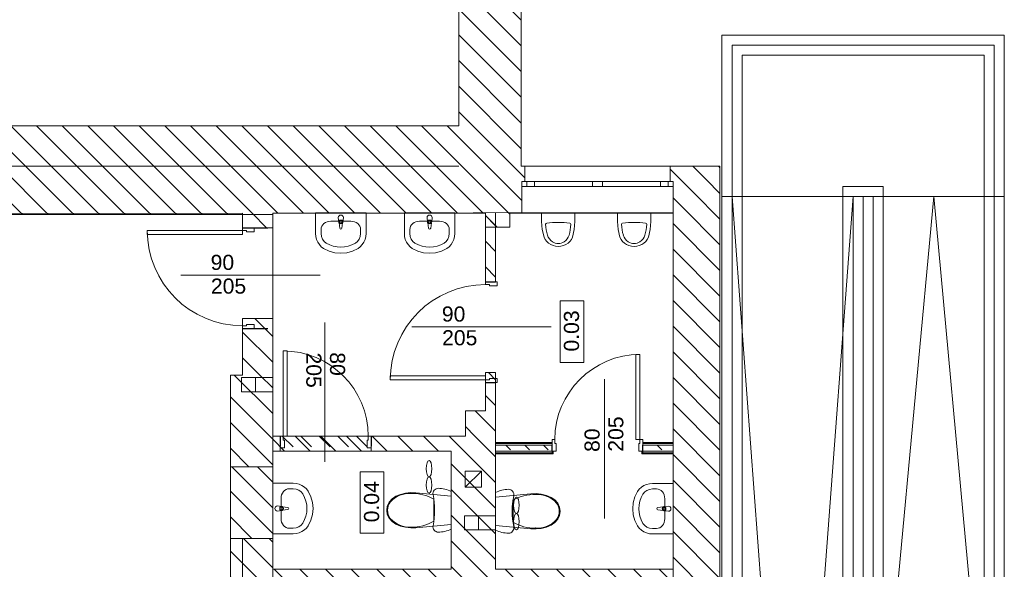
# Model space of a CAD drawing. Header units: millimetres. Extents: x -22315 to 39025, y -47720 to 770.
# Tile 26 of 28: x 28910 to 38675, y -26366 to -20918. Entities that reach past the tile are written whole.
import ezdxf

# ---------------------------------------------------------------- set-up
doc = ezdxf.new("R2010")
doc.units = ezdxf.units.MM
for name, color, linetype, lineweight in [('Nowe_220-A Ściany_Nr_pióra__27', 7, 'Continuous', 9), ('Nowe_2D - Ogólne_Nr_pióra__1', 7, 'Continuous', 9), ('Nowe_2D - Ogólne_Nr_pióra__6', 7, 'Continuous', 9), ('Nowe_320-W Umeblowanie_Nr_pióra__6', 7, 'Continuous', 9), ('Nowe_450-K Stropy_Nr_pióra__6', 7, 'Continuous', 9), ('Nowe_810-G Ogólne_Nr_pióra__1', 7, 'Continuous', 9), ('Nowe_830-G Teksty Etykiety_Nr_pióra__6', 7, 'Continuous', 9), ('Nowe_Drzwi ARCHICAD', 7, 'Continuous', 9), ('Nowe_Drzwi ARCHICAD_Nr_pióra__27', 7, 'Continuous', 9), ('Nowe_Drzwi ARCHICAD_Nr_pióra__3', 7, 'Continuous', 9), ('Nowe_Drzwi ARCHICAD_Nr_pióra__47', 7, 'Continuous', 9), ('Nowe_Drzwi ARCHICAD_Nr_pióra__6', 7, 'Continuous', 9), ('Nowe_Konstrukcja - Stropy_Nr_pióra__1', 7, 'Continuous', 9), ('Nowe_Konstrukcja - Stropy_Nr_pióra__20', 7, 'Continuous', 9), ('Nowe_Konstrukcja - Stropy_Nr_pióra__6', 7, 'Continuous', 9), ('Nowe_Konstrukcja - Ściany zew', 7, 'Continuous', 9), ('Nowe_Konstrukcja - Ściany zew_Nr_pióra__1', 7, 'Continuous', 9), ('Nowe_Konstrukcja - Ściany zew_Nr_pióra__27', 7, 'Continuous', 9), ('Nowe_Konstrukcja - Ściany zew_Nr_pióra__47', 7, 'Continuous', 9), ('poziom_1 (1)_4_0_Nr_pióra__81_Nr_pióra__4', 7, 'Continuous', 9), ('poziom_1 (1)_4_2D - Ogólne_Nr_pióra__19', 7, 'Continuous', 9), ('poziom_1 (1)_4_2D - Ogólne_Nr_pióra__1_Nr_pióra__7', 7, 'Continuous', 9), ('poziom_1 (1)_4_Konstrukcja - Stropy_Nr_pióra__81_Nr_pióra__4', 7, 'Continuous', 9), ('poziom_1 (1)_4_Konstrukcja - Ściany zew_Nr_pióra__107_Nr_pióra__10', 7, 'Continuous', 9), ('poziom_1 (1)_4_Konstrukcja - Ściany zew_Nr_pióra__27_Nr_pióra__7', 7, 'Continuous', 9), ('poziom_1 (1)_4_Metryczki pomieszczeń ArchiCADa_Nr_pióra__6_Nr_pióra__5', 7, 'Continuous', 9), ('poziom_1 (1)_4_Okna ArchiCADa_Nr_pióra__101_Nr_pióra__252', 7, 'Continuous', 9), ('poziom_1 (1)_4_Okna ArchiCADa_Nr_pióra__27_Nr_pióra__7', 7, 'Continuous', 9), ('poziom_1 (1)_4_Okna ArchiCADa_Nr_pióra__81_Nr_pióra__4', 7, 'Continuous', 9)]:
    doc.layers.add(name, color=color, linetype=linetype, lineweight=lineweight)
doc.styles.add('GENERATED_STYLE_1', font='arial.ttf')
doc.styles.add('GENERATED_STYLE_5', font='arial.ttf')
pattern_1 = [(135, (37205, -40790), (127.2792, 127.2792), [])]

# ---------------------------------------------------------------- blocks, each defined once
blk = doc.blocks.new('*X10')
at = {"layer": 'Nowe_Konstrukcja - Ściany zew_Nr_pióra__1', "color": 7, "linetype": 'Continuous', "lineweight": 13}
for p, q in [((76968.9, 7218.9), (77015.6, 7265.6)), ((76968.9, 7031.4), (77015.6, 7078.1)), ((76968.9, 6843.9), (77015.6, 6890.6))]:
    blk.add_line(p, q, dxfattribs=at)
blk = doc.blocks.new('*X11')
at = {"layer": 'Nowe_Konstrukcja - Ściany zew_Nr_pióra__1', "color": 7, "linetype": 'Continuous', "lineweight": 13}
for p, q in [((76968.9, 8343.9), (77015.6, 8390.6)), ((77014.8, 8202.3), (77015.6, 8203.1))]:
    blk.add_line(p, q, dxfattribs=at)
blk = doc.blocks.new('Drzwi 21')
at = {"layer": 'Nowe_Drzwi ARCHICAD_Nr_pióra__27', "color": 7, "linetype": 'Continuous', "lineweight": 25}
for p, q in [((-450, -115), (-450, -55)), ((-450, -115), (-450, -55)), ((450, -115), (450, -55)), ((450, -115), (450, -55))]:
    blk.add_line(p, q, dxfattribs=at)
at = {"layer": 'Nowe_Drzwi ARCHICAD_Nr_pióra__3', "color": 7, "linetype": 'Continuous', "lineweight": 13}
blk.add_arc((422, 0), 844, 90, 180, dxfattribs=at)
at = {"layer": 'Nowe_Drzwi ARCHICAD_Nr_pióra__47', "color": 7, "linetype": 'Continuous', "lineweight": 15}
for p, q in [((-450, -40), (-450, -30)), ((-450, -40), (-450, -30)), ((-450, -55), (-450, -40)), ((-450, -55), (-450, -40)), ((450, -40), (450, -30)), ((450, -40), (450, -30)), ((450, -55), (450, -40)), ((450, -55), (450, -40)), ((-450, -140), (-440, -140)), ((-440, -115), (-440, -140)), ((440, -115), (440, -140)), ((450, -140), (440, -140))]:
    blk.add_line(p, q, dxfattribs=at)
at = {"layer": 'Nowe_Drzwi ARCHICAD_Nr_pióra__6', "color": 7, "linetype": 'Continuous', "lineweight": 13}
for p, q in [((382, 0), (382, 844)), ((382, 844), (422, 844)), ((422, 844), (422, 0)), ((-422, 0), (-450, 0)), ((-450, 0), (-450, -115)), ((-422, -40), (-422, 0)), ((422, 0), (382, 0)), ((450, 0), (422, 0)), ((422, 0), (422, -40)), ((450, -115), (450, 0)), ((-410, -40), (-422, -40)), ((-410, -115), (-410, -40)), ((422, -40), (410, -40)), ((410, -40), (410, -115)), ((-450, -115), (-410, -115)), ((410, -115), (450, -115))]:
    blk.add_line(p, q, dxfattribs=at)
blk = doc.blocks.new('Drzwi 21_4')
at = {"layer": 'Nowe_Drzwi ARCHICAD_Nr_pióra__27', "color": 7, "linetype": 'Continuous', "lineweight": 25}
for p, q in [((-450, 0), (-450, -100)), ((-450, 0), (-450, -100)), ((450, 0), (450, -100)), ((450, 0), (450, -100))]:
    blk.add_line(p, q, dxfattribs=at)
at = {"layer": 'Nowe_Drzwi ARCHICAD_Nr_pióra__3', "color": 7, "linetype": 'Continuous', "lineweight": 13}
blk.add_arc((422, 0), 844, 90, 180, dxfattribs=at)
at = {"layer": 'Nowe_Drzwi ARCHICAD_Nr_pióra__6', "color": 7, "linetype": 'Continuous', "lineweight": 13}
for p, q in [((382, 0), (382, 844)), ((382, 844), (422, 844)), ((422, 844), (422, 0)), ((-422, 0), (-450, 0)), ((-450, 0), (-450, -115)), ((-422, -40), (-422, 0)), ((422, 0), (382, 0)), ((450, 0), (422, 0)), ((422, 0), (422, -40)), ((450, -115), (450, 0)), ((-410, -40), (-422, -40)), ((-410, -115), (-410, -40)), ((422, -40), (410, -40)), ((410, -40), (410, -115)), ((-450, -115), (-410, -115)), ((410, -115), (450, -115))]:
    blk.add_line(p, q, dxfattribs=at)
blk = doc.blocks.new('Drzwi 21_2')
at = {"layer": 'Nowe_Drzwi ARCHICAD_Nr_pióra__27', "color": 7, "linetype": 'Continuous', "lineweight": 25}
for p, q in [((-500, 0), (-500, -115)), ((-500, 0), (-500, -115)), ((500, 0), (500, -115)), ((500, 0), (500, -115)), ((-500, -115), (-500, -250)), ((500, -115), (500, -250))]:
    blk.add_line(p, q, dxfattribs=at)
at = {"layer": 'Nowe_Drzwi ARCHICAD_Nr_pióra__3', "color": 7, "linetype": 'Continuous', "lineweight": 13}
blk.add_arc((472, 0), 944, 90, 180, dxfattribs=at)
at = {"layer": 'Nowe_Drzwi ARCHICAD_Nr_pióra__6', "color": 7, "linetype": 'Continuous', "lineweight": 13}
for p, q in [((432, 0), (432, 944)), ((432, 944), (472, 944)), ((472, 944), (472, 0)), ((-472, 0), (-500, 0)), ((-500, 0), (-500, -115)), ((-472, -40), (-472, 0)), ((472, 0), (432, 0)), ((500, 0), (472, 0)), ((472, 0), (472, -40)), ((500, -115), (500, 0)), ((-460, -40), (-472, -40)), ((-460, -115), (-460, -40)), ((472, -40), (460, -40)), ((460, -40), (460, -115)), ((-500, -115), (-460, -115)), ((460, -115), (500, -115))]:
    blk.add_line(p, q, dxfattribs=at)
blk = doc.blocks.new('Drzwi 21_3')
at = {"layer": 'Nowe_Drzwi ARCHICAD_Nr_pióra__27', "color": 7, "linetype": 'Continuous', "lineweight": 25}
for p, q in [((-500, 0), (-500, -100)), ((-500, 0), (-500, -100)), ((500, 0), (500, -100)), ((500, 0), (500, -100))]:
    blk.add_line(p, q, dxfattribs=at)
at = {"layer": 'Nowe_Drzwi ARCHICAD_Nr_pióra__3', "color": 7, "linetype": 'Continuous', "lineweight": 13}
blk.add_arc((472, 0), 944, 90, 180, dxfattribs=at)
at = {"layer": 'Nowe_Drzwi ARCHICAD_Nr_pióra__6', "color": 7, "linetype": 'Continuous', "lineweight": 13}
for p, q in [((432, 0), (432, 944)), ((432, 944), (472, 944)), ((472, 944), (472, 0)), ((-472, 0), (-500, 0)), ((-500, 0), (-500, -115)), ((-472, -40), (-472, 0)), ((472, 0), (432, 0)), ((500, 0), (472, 0)), ((472, 0), (472, -40)), ((500, -115), (500, 0)), ((-460, -40), (-472, -40)), ((-460, -115), (-460, -40)), ((472, -40), (460, -40)), ((460, -40), (460, -115)), ((-500, -115), (-460, -115)), ((460, -115), (500, -115))]:
    blk.add_line(p, q, dxfattribs=at)

msp = doc.modelspace()

# ---------------------------------------------------------------- hatches: boundary and pattern name
at = {"layer": 'Nowe_Konstrukcja - Ściany zew', "linetype": 'ByBlock'}
for points in [[(33630, -25110), (33630, -25120), (34189.4, -25120), (34189.4, -25110)], [(35390, -25120), (35390, -25110), (35089.4, -25110), (35089.4, -25120)], [(33630, -25210), (33630, -25220), (34189.4, -25220), (34189.4, -25210)], [(34189.4, -25220), (34199.4, -25220), (34199.4, -25195), (34189.4, -25195), (34189.4, -25210)], [(35079.4, -25220), (35089.4, -25220), (35089.4, -25210), (35089.4, -25195), (35079.4, -25195)], [(35089.4, -25210), (35089.4, -25220), (35390, -25220), (35390, -25210)]]:
    msp.add_hatch(color=256, dxfattribs=at).paths.add_polyline_path(points)
at = {"layer": 'poziom_1 (1)_4_2D - Ogólne_Nr_pióra__19', "linetype": 'ByBlock'}
msp.add_hatch(color=256, dxfattribs=at).paths.add_polyline_path([(33532.1, -22978.7), (33627.5, -22978.7), (33627.5, -22969.3), (33532.1, -22969.3)])
at = {"layer": 'poziom_1 (1)_4_Konstrukcja - Ściany zew_Nr_pióra__107_Nr_pióra__10', "linetype": 'ByBlock'}
h = msp.add_hatch(dxfattribs=at)
h.set_pattern_fill('BLOCZKI_CERAMICZNE_0004', color=256, angle=270, style=0, pattern_type=2)
h.set_pattern_definition(pattern_1)
h.paths.add_polyline_path([(33265, -22370), (33885, -22370), (33885, -17690), (33735, -17690), (33735, -17715), (33265, -17715)])
h = msp.add_hatch(dxfattribs=at)
h.set_pattern_fill('BLOCZKI_CERAMICZNE_0004', color=256, angle=270, style=0, pattern_type=2)
h.set_pattern_definition(pattern_1)
h.paths.add_polyline_path([(33265, -21969.9), (27725, -21969.9), (27725, -22369.9), (33265, -22369.9)])
h = msp.add_hatch(dxfattribs=at)
h.set_pattern_fill('BLOCZKI_CERAMICZNE_0004', color=256, angle=270, style=0, pattern_type=2)
h.set_pattern_definition(pattern_1)
h.paths.add_polyline_path([(31120, -22850), (31120, -22370), (27260, -22370), (27260, -22850)])
h = msp.add_hatch(dxfattribs=at)
h.set_pattern_fill('BLOCZKI_CERAMICZNE_0004', color=256, angle=270, style=0, pattern_type=2)
h.set_pattern_definition(pattern_1)
h.paths.add_polyline_path([(31120, -22835), (33890, -22835), (33890, -22520), (33920, -22520), (33920, -22370), (31120, -22370)])
h = msp.add_hatch(dxfattribs=at)
h.set_pattern_fill('BLOCZKI_CERAMICZNE_0004', color=256, angle=270, style=0, pattern_type=2)
h.set_pattern_definition(pattern_1)
h.paths.add_polyline_path([(35390, -22520), (35390, -22835), (35855, -22370), (35360, -22370), (35360, -22520)])
h = msp.add_hatch(dxfattribs=at)
h.set_pattern_fill('BLOCZKI_CERAMICZNE_0004', color=256, angle=270, style=0, pattern_type=2)
h.set_pattern_definition(pattern_1)
h.paths.add_polyline_path([(35855, -30920), (35855, -22370), (35390, -22835), (35390, -30455)])
h = msp.add_hatch(dxfattribs=at)
h.set_pattern_fill('BLOCZKI_CERAMICZNE_0004', color=256, angle=270, style=0, pattern_type=2)
h.set_pattern_definition(pattern_1)
h.paths.add_polyline_path([(31120, -22980), (31420, -22980), (31420, -22835), (31120, -22835)])
h = msp.add_hatch(dxfattribs=at)
h.set_pattern_fill('BLOCZKI_CERAMICZNE_0004', color=256, angle=270, style=0, pattern_type=2)
h.set_pattern_definition(pattern_1)
h.paths.add_polyline_path([(33530, -22835), (33530, -22975), (33770, -22975), (33770, -22835)])
h = msp.add_hatch(dxfattribs=at)
h.set_pattern_fill('BLOCZKI_CERAMICZNE_0004', color=256, angle=270, style=0, pattern_type=2)
h.set_pattern_definition(pattern_1)
h.paths.add_polyline_path([(33530, -22835), (33530, -23515), (33630, -23515), (33630, -22835)])
h = msp.add_hatch(dxfattribs=at)
h.set_pattern_fill('BLOCZKI_CERAMICZNE_0004', color=256, angle=270, style=0, pattern_type=2)
h.set_pattern_definition(pattern_1)
h.paths.add_polyline_path([(31420, -24440), (31420, -23880), (31120, -23880), (31120, -24440)])
h = msp.add_hatch(dxfattribs=at)
h.set_pattern_fill('BLOCZKI_CERAMICZNE_0004', color=256, angle=270, style=0, pattern_type=2)
h.set_pattern_definition(pattern_1)
h.paths.add_polyline_path([(31000, -25350), (31420, -25350), (31420, -24440), (31000, -24440)])
h = msp.add_hatch(dxfattribs=at)
h.set_pattern_fill('BLOCZKI_CERAMICZNE_0004', color=256, angle=270, style=0, pattern_type=2)
h.set_pattern_definition(pattern_1)
h.paths.add_polyline_path([(33530, -24795), (33630, -24795), (33630, -24415), (33530, -24415)])
h = msp.add_hatch(dxfattribs=at)
h.set_pattern_fill('BLOCZKI_CERAMICZNE_0004', color=256, angle=270, style=0, pattern_type=2)
h.set_pattern_definition(pattern_1)
h.paths.add_polyline_path([(33630, -25045), (33630, -24795), (33330, -24795), (33330, -25045)])
h = msp.add_hatch(dxfattribs=at)
h.set_pattern_fill('BLOCZKI_CERAMICZNE_0004', color=256, angle=270, style=0, pattern_type=2)
h.set_pattern_definition(pattern_1)
h.paths.add_polyline_path([(31420, -25195), (33630, -25195), (33630, -25045), (31420, -25045)])
h = msp.add_hatch(dxfattribs=at)
h.set_pattern_fill('BLOCZKI_CERAMICZNE_0004', color=256, angle=270, style=0, pattern_type=2)
h.set_pattern_definition(pattern_1)
h.paths.add_polyline_path([(33630, -26365), (33630, -25195), (33190, -25195), (33190, -26365)])
h = msp.add_hatch(dxfattribs=at)
h.set_pattern_fill('BLOCZKI_CERAMICZNE_0004', color=256, angle=270, style=0, pattern_type=2)
h.set_pattern_definition(pattern_1)
h.paths.add_polyline_path([(31420, -27540), (31420, -26060), (31000, -26060), (31000, -27540)])
h = msp.add_hatch(dxfattribs=at)
h.set_pattern_fill('BLOCZKI_CERAMICZNE_0004', color=256, angle=270, style=0, pattern_type=2)
h.set_pattern_definition(pattern_1)
h.paths.add_polyline_path([(35390, -26365), (31420, -26365), (31420, -26815), (35390, -26815)])

# ---------------------------------------------------------------- linework, layer by layer
at = {"layer": 'Nowe_220-A Ściany_Nr_pióra__27', "linetype": 'ByBlock'}
for p, q in [((31120, -22980), (31235, -22980)), ((31235, -22980), (31370, -22980)), ((33530, -23515), (33630, -23515)), ((31120, -23980), (31235, -23980)), ((31235, -23980), (31370, -23980)), ((33530, -24515), (33630, -24515)), ((31495, -25045), (31495, -25145)), ((32395, -25045), (32395, -25145))]:
    msp.add_line(p, q, dxfattribs=at)
at = {"layer": 'Nowe_2D - Ogólne_Nr_pióra__1', "linetype": 'ByBlock'}
for centre, major_axis in [((32970, -25368.7), (0, -80.9)), ((32970, -25530.5), (0, -80.9)), ((33836, -25731), (0, 80.9)), ((33836, -25892.8), (0, 80.9))]:
    msp.add_ellipse(centre, major_axis=major_axis, ratio=0.345174, dxfattribs=at)
at = {"layer": 'Nowe_2D - Ogólne_Nr_pióra__6', "linetype": 'ByBlock'}
for p, q in [((38575, -21170), (35975, -21170)), ((35975, -21170), (35975, -22670)), ((38575, -22670), (38575, -21170)), ((38475, -21270), (36075, -21270)), ((36075, -21270), (36075, -30970)), ((38475, -29470), (38475, -21270)), ((37075, -31070), (37075, -22570)), ((37075, -22570), (37475, -22570)), ((37475, -22570), (37475, -29470)), ((36575, -30670), (35975, -22670)), ((37175.8, -22670), (36575, -30670)), ((37374.2, -29170), (37975, -22670)), ((37975, -22670), (38575, -29170)), ((30507.5, -23449.1), (31888.8, -23449.1)), ((31936.5, -23917.6), (31936.5, -25298.9)), ((32800.5, -23961.2), (34181.8, -23961.2)), ((34708.8, -24480), (34708.8, -25861.3))]:
    msp.add_line(p, q, dxfattribs=at)
at = {"layer": 'Nowe_320-W Umeblowanie_Nr_pióra__6', "linetype": 'ByBlock'}
for p, q in [((37275, -22670), (35875, -22670)), ((35875, -22670), (35875, -30670)), ((35975, -22670), (35975, -30670)), ((37175, -22670), (37175, -30670)), ((37275, -22670), (38675, -22670)), ((37275, -29170), (37275, -22670)), ((37275, -22670), (37275, -30670)), ((37375, -29170), (37375, -22670)), ((38575, -29170), (38575, -22670)), ((38675, -29170), (38675, -22670)), ((31845, -23037.1), (31845, -22833.4)), ((31845, -22833.4), (32345, -22833.4)), ((32345, -22833.4), (32345, -23037.1)), ((32725.2, -23037.1), (32725.2, -22833.4)), ((32725.2, -22833.4), (33225.2, -22833.4)), ((33225.2, -22833.4), (33225.2, -23037.1)), ((31996, -22915.5), (32194, -22915.5)), ((32074, -22921.4), (32070, -22879.5)), ((32083.9, -22983.9), (32077.3, -22931)), ((32081.4, -22904.4), (32081.4, -22919.3)), ((32108.6, -22904.4), (32081.4, -22904.4)), ((32112.7, -22931), (32106.1, -22983.9)), ((32108.6, -22919.3), (32108.6, -22904.4)), ((32120, -22879.5), (32116, -22921.4)), ((32876.2, -22915.5), (33074.2, -22915.5)), ((32954.2, -22921.4), (32950.2, -22879.5)), ((32964.1, -22983.9), (32957.5, -22931)), ((32961.6, -22904.4), (32961.6, -22919.3)), ((32988.8, -22904.4), (32961.6, -22904.4)), ((32992.9, -22931), (32986.3, -22983.9)), ((32988.8, -22919.3), (32988.8, -22904.4)), ((33000.2, -22879.5), (32996.2, -22921.4)), ((31847.4, -23067), (31845, -23037.1)), ((31899.3, -22996.3), (31899.3, -23037.1)), ((32290.7, -22996.3), (32290.7, -23037.1)), ((32345, -23037.1), (32342.6, -23067)), ((32727.6, -23067), (32725.2, -23037.1)), ((32779.5, -22996.3), (32779.5, -23037.1)), ((33170.9, -22996.3), (33170.9, -23037.1)), ((33225.2, -23037.1), (33222.8, -23067)), ((31854.6, -23096.1), (31847.4, -23067)), ((31866.3, -23123.2), (31854.6, -23096.1)), ((31882.1, -23147.6), (31866.3, -23123.2)), ((32323.7, -23123.2), (32307.9, -23147.6)), ((32335.4, -23096.1), (32323.7, -23123.2)), ((32342.6, -23067), (32335.4, -23096.1)), ((32734.8, -23096.1), (32727.6, -23067)), ((32746.5, -23123.2), (32734.8, -23096.1)), ((32762.3, -23147.6), (32746.5, -23123.2)), ((33203.9, -23123.2), (33188.1, -23147.6)), ((33215.6, -23096.1), (33203.9, -23123.2)), ((33222.8, -23067), (33215.6, -23096.1)), ((31901.5, -23168.4), (31882.1, -23147.6)), ((31924, -23185.1), (31901.5, -23168.4)), ((31978.3, -23211.7), (31924, -23185.1)), ((32035.9, -23227.9), (31978.3, -23211.7)), ((32095, -23233.4), (32035.9, -23227.9)), ((32154.1, -23227.9), (32095, -23233.4)), ((32211.7, -23211.7), (32154.1, -23227.9)), ((32266, -23185.1), (32211.7, -23211.7)), ((32288.5, -23168.4), (32266, -23185.1)), ((32307.9, -23147.6), (32288.5, -23168.4)), ((32781.7, -23168.4), (32762.3, -23147.6)), ((32804.2, -23185.1), (32781.7, -23168.4)), ((32858.5, -23211.7), (32804.2, -23185.1)), ((32916.1, -23227.9), (32858.5, -23211.7)), ((32975.2, -23233.4), (32916.1, -23227.9)), ((33034.3, -23227.9), (32975.2, -23233.4)), ((33091.9, -23211.7), (33034.3, -23227.9)), ((33146.2, -23185.1), (33091.9, -23211.7)), ((33168.7, -23168.4), (33146.2, -23185.1)), ((33188.1, -23147.6), (33168.7, -23168.4)), ((31420, -25513), (31623.6, -25513)), ((31420, -26013), (31420, -25513)), ((31582.9, -25567.3), (31623.6, -25567.3)), ((31623.6, -25513), (31653.6, -25515.4)), ((31653.6, -25515.4), (31682.6, -25522.5)), ((31682.6, -25522.5), (31709.8, -25534.2)), ((31709.8, -25534.2), (31734.1, -25550)), ((31734.1, -25550), (31755, -25569.5)), ((31755, -25569.5), (31771.6, -25592)), ((33692.4, -25580.5), (33676.3, -25584.8)), ((33708.7, -25577.1), (33692.4, -25580.5)), ((33725.2, -25574.6), (33708.7, -25577.1)), ((33741.8, -25573.2), (33725.2, -25574.6)), ((33758.5, -25572.7), (33741.8, -25573.2)), ((33770, -25574), (33758.5, -25572.7)), ((33781, -25577.8), (33770, -25574)), ((33790.9, -25583.9), (33781, -25577.8)), ((35038.4, -25594.1), (35055, -25571.6)), ((35055, -25571.6), (35075.9, -25552.2)), ((35075.9, -25552.2), (35100.2, -25536.3)), ((35100.2, -25536.3), (35127.4, -25524.7)), ((35127.4, -25524.7), (35156.4, -25517.5)), ((35156.4, -25517.5), (35186.4, -25515.1)), ((35186.4, -25515.1), (35390, -25515.1)), ((35227.1, -25569.4), (35186.4, -25569.4)), ((35390, -25515.1), (35390, -26015.1)), ((31502.1, -25862), (31502.1, -25663.9)), ((31771.6, -25592), (31798.3, -25646.3)), ((31798.3, -25646.3), (31814.5, -25703.8)), ((33645.1, -25596.3), (33630, -25603.4)), ((33630, -25603.4), (33630, -25977)), ((33980.4, -25616.8), (33630, -25649.2)), ((33630, -25649.2), (33630, -25931.2)), ((33660.5, -25590.1), (33645.1, -25596.3)), ((33676.3, -25584.8), (33660.5, -25590.1)), ((33799.1, -25592), (33790.9, -25583.9)), ((33798.3, -25712.6), (33803.2, -25674)), ((33805.5, -25601.7), (33799.1, -25592)), ((33803.2, -25674), (33810, -25635.7)), ((33809.5, -25612.6), (33805.5, -25601.7)), ((33811, -25624.1), (33809.5, -25612.6)), ((33810, -25635.7), (33811, -25624.1)), ((34032.1, -25615.3), (33980.4, -25616.8)), ((34083.4, -25620.8), (34032.1, -25615.3)), ((34133.2, -25633.2), (34083.4, -25620.8)), ((34180.1, -25652.2), (34133.2, -25633.2)), ((34217.3, -25677.8), (34180.1, -25652.2)), ((34245.8, -25710.8), (34217.3, -25677.8)), ((34995.5, -25706), (35011.7, -25648.4)), ((35011.7, -25648.4), (35038.4, -25594.1)), ((35307.9, -25666.1), (35307.9, -25864.1)), ((31466.1, -25738), (31508, -25742)), ((31505.8, -25749.4), (31491, -25749.4)), ((31491, -25749.4), (31491, -25776.6)), ((31491, -25776.6), (31505.8, -25776.6)), ((31517.5, -25745.2), (31570.5, -25751.9)), ((31570.5, -25774.1), (31517.5, -25780.7)), ((31814.5, -25703.8), (31820, -25763)), ((31820, -25763), (31814.5, -25822.1)), ((33794.4, -25790.2), (33795.4, -25751.3)), ((33795.4, -25751.3), (33798.3, -25712.6)), ((33803, -25681.2), (33803, -25790.2)), ((34234.5, -25709.1), (34234.5, -25709.1)), ((34263.8, -25749.1), (34245.8, -25710.8)), ((34270, -25790.2), (34263.8, -25749.1)), ((34990, -25765.1), (34995.5, -25706)), ((34995.5, -25824.2), (34990, -25765.1)), ((35239.5, -25754), (35292.5, -25747.4)), ((35292.5, -25782.8), (35239.5, -25776.2)), ((35302, -25744.1), (35343.9, -25740.1)), ((35319, -25751.5), (35304.2, -25751.5)), ((35319, -25778.7), (35319, -25751.5)), ((31508, -25784), (31466.1, -25788)), ((31814.5, -25822.1), (31798.3, -25879.6)), ((33795.4, -25829.1), (33794.4, -25790.2)), ((33798.3, -25867.8), (33795.4, -25829.1)), ((33803.2, -25906.4), (33798.3, -25867.8)), ((33803, -25790.2), (33803, -25899.1)), ((34217.3, -25902.6), (34245.8, -25869.5)), ((34245.8, -25869.5), (34263.8, -25831.2)), ((34261.4, -25790.2), (34261.4, -25790.2)), ((34263.8, -25831.2), (34270, -25790.2)), ((35011.7, -25881.7), (34995.5, -25824.2)), ((35343.9, -25790.1), (35302, -25786.1)), ((35304.2, -25778.7), (35319, -25778.7)), ((31582.9, -25958.6), (31623.6, -25958.6)), ((31755, -25956.4), (31734.1, -25975.9)), ((31771.6, -25933.9), (31755, -25956.4)), ((31798.3, -25879.6), (31771.6, -25933.9)), ((33630, -25931.2), (33980.4, -25963.5)), ((33810, -25944.7), (33803.2, -25906.4)), ((33805.5, -25978.7), (33809.5, -25967.8)), ((33809.5, -25967.8), (33811, -25956.3)), ((33811, -25956.3), (33810, -25944.7)), ((33980.4, -25963.5), (34032.1, -25965.1)), ((34032.1, -25965.1), (34083.4, -25959.6)), ((34083.4, -25959.6), (34133.2, -25947.2)), ((34133.2, -25947.2), (34180.1, -25928.2)), ((34180.1, -25928.2), (34217.3, -25902.6)), ((35038.4, -25936.1), (35011.7, -25881.7)), ((35055, -25958.6), (35038.4, -25936.1)), ((35075.9, -25978), (35055, -25958.6)), ((35227.1, -25960.7), (35186.4, -25960.7)), ((31623.6, -26013), (31420, -26013)), ((31653.6, -26010.6), (31623.6, -26013)), ((31682.6, -26003.4), (31653.6, -26010.6)), ((31709.8, -25991.7), (31682.6, -26003.4)), ((31734.1, -25975.9), (31709.8, -25991.7)), ((33630, -25977), (33645.1, -25984.1)), ((33645.1, -25984.1), (33660.5, -25990.3)), ((33660.5, -25990.3), (33676.3, -25995.6)), ((33676.3, -25995.6), (33692.4, -25999.9)), ((33692.4, -25999.9), (33708.7, -26003.3)), ((33708.7, -26003.3), (33725.2, -26005.7)), ((33725.2, -26005.7), (33741.8, -26007.2)), ((33741.8, -26007.2), (33758.5, -26007.7)), ((33758.5, -26007.7), (33770, -26006.4)), ((33770, -26006.4), (33781, -26002.6)), ((33781, -26002.6), (33790.9, -25996.5)), ((33790.9, -25996.5), (33799.1, -25988.4)), ((33799.1, -25988.4), (33805.5, -25978.7)), ((35100.2, -25993.8), (35075.9, -25978)), ((35127.4, -26005.5), (35100.2, -25993.8)), ((35156.4, -26012.7), (35127.4, -26005.5)), ((35186.4, -26015.1), (35156.4, -26012.7)), ((35390, -26015.1), (35186.4, -26015.1))]:
    msp.add_line(p, q, dxfattribs=at)
for centre, radius, start, end in [((32095, -22879.5), 25, 0, 180), ((32095, -22919.5), 21.1, 185.16961, 212.77103), ((32095, -22919.5), 21.1, 212.77103, 327.22897), ((32095, -22919.3), 13.6, 180, 0), ((32095, -22919.5), 21.1, 327.22897, 354.83039), ((32975.2, -22879.5), 25, 0, 180), ((32975.2, -22919.5), 21.1, 185.16961, 212.77103), ((32975.2, -22919.5), 21.1, 212.77103, 327.22897), ((32975.2, -22919.3), 13.6, 180, 0), ((32975.2, -22919.5), 21.1, 327.22897, 354.83039), ((32095, -22982.5), 11.2, 187.13892, 352.86108), ((32975.2, -22982.5), 11.2, 187.13892, 352.86108), ((31466.1, -25763), 25, 90, 270), ((31505.8, -25763), 13.6, 270, 90), ((31506.1, -25763), 21.1, 57.22897, 84.83039), ((31506.1, -25763), 21.1, 302.77103, 57.22897), ((31569.1, -25763), 11.2, 277.13892, 82.86108), ((35240.9, -25765.1), 11.2, 97.13892, 262.86108), ((35303.9, -25765.1), 21.1, 122.77103, 237.22897), ((35304.2, -25765.1), 13.6, 90, 270), ((35303.9, -25765.1), 21.1, 95.16961, 122.77103), ((35343.9, -25765.1), 25, 270, 90), ((31506.1, -25763), 21.1, 275.16961, 302.77103), ((35303.9, -25765.1), 21.1, 237.22897, 264.83039)]:
    msp.add_arc(centre, radius, start, end, dxfattribs=at)
at = {"layer": 'Nowe_320-W Umeblowanie_Nr_pióra__6', "linetype": 'ByBlock', "extrusion": (0, 0, -1)}
for centre, major_axis, ratio, start_param, end_param in [((31996.1, -22996.3), (-96.7, 0), 0.835889, 0, 1.570796), ((32193.9, -22996.3), (-96.7, 0), 0.835889, 1.570796, 3.141593), ((32876.3, -22996.3), (-96.7, 0), 0.835889, 0, 1.570796), ((33074.1, -22996.3), (-96.7, 0), 0.835889, 1.570796, 3.141593), ((31996, -23037.1), (0, 107.7), 0.896739, 3.638567, 4.712389), ((32194, -23037.1), (0, 107.7), 0.896739, 1.570796, 2.644618), ((32876.2, -23037.1), (0, 107.7), 0.896739, 3.638567, 4.712389), ((33074.2, -23037.1), (0, 107.7), 0.896739, 1.570796, 2.644618), ((32095, -22833.4), (0, 339.4), 0.896739, 2.644618, 3.638567), ((32975.2, -22833.4), (0, 339.4), 0.896739, 2.644618, 3.638567), ((31582.9, -25664.1), (0, -96.7), 0.835889, 1.570796, 3.141593), ((31623.6, -25663.9), (-107.7, 0), 0.896739, 1.570796, 2.644618), ((35186.4, -25666.1), (107.7, 0), 0.896739, 3.638567, 4.712389), ((35227.1, -25666.2), (0, 96.7), 0.835889, 0, 1.570796), ((31420, -25763), (-339.4, 0), 0.896739, 2.644618, 3.638567), ((35390, -25765.1), (339.4, 0), 0.896739, 2.644618, 3.638567), ((31582.9, -25861.9), (0, -96.7), 0.835889, 0, 1.570796), ((35227.1, -25864), (0, 96.7), 0.835889, 1.570796, 3.141593), ((31623.6, -25862), (-107.7, 0), 0.896739, 3.638567, 4.712389), ((35186.4, -25864.1), (107.7, 0), 0.896739, 1.570796, 2.644618)]:
    msp.add_ellipse(centre, major_axis=major_axis, ratio=ratio, start_param=start_param, end_param=end_param, dxfattribs=at)
at = {"layer": 'Nowe_320-W Umeblowanie_Nr_pióra__6', "linetype": 'ByBlock'}
for centre, major_axis, start_param, end_param in [((34017.9, -26048.3), (-425.5, 0), 4.688773, 5.241794), ((34042.3, -25879.7), (-257.1, 0), 3.867532, 4.76812), ((34122.8, -25791), (-138.6, 0), 3.147454, 3.774097), ((34042.3, -25700.7), (-257.1, 0), 1.515065, 2.415654), ((34122.8, -25789.4), (-138.6, 0), 2.509088, 3.135732), ((34017.9, -25532.1), (-425.5, 0), 1.041392, 1.594412)]:
    msp.add_ellipse(centre, major_axis=major_axis, ratio=0.999377, start_param=start_param, end_param=end_param, dxfattribs=at)
for p in [(34028, -25623.2), (33803, -25681.2), (34234.5, -25871.3), (34028, -25957.2)]:
    msp.add_point(p, dxfattribs=at)
at = {"layer": 'Nowe_450-K Stropy_Nr_pióra__6', "linetype": 'ByBlock', "flags": 128}
msp.add_lwpolyline([(38675, -22670), (38675, -21070), (35875, -21070), (35875, -22670)], close=True, dxfattribs=at)
at = {"layer": 'Nowe_810-G Ogólne_Nr_pióra__1', "linetype": 'ByBlock'}
for p, q in [((33489.1, -25392.6), (33329.1, -25552.6)), ((33329.1, -25552.6), (33329.1, -25392.6)), ((33329.1, -25392.6), (33489.1, -25392.6)), ((33489.1, -25392.6), (33489.1, -25552.6)), ((33489.1, -25552.6), (33329.1, -25552.6))]:
    msp.add_line(p, q, dxfattribs=at)
at = {"layer": 'Nowe_Konstrukcja - Stropy_Nr_pióra__1', "linetype": 'ByBlock'}
for p, q in [((31420, -25350), (31000, -25350)), ((31000, -25350), (31000, -26060)), ((31420, -26060), (31420, -25350)), ((31000, -26060), (31420, -26060))]:
    msp.add_line(p, q, dxfattribs=at)
at = {"layer": 'Nowe_Konstrukcja - Stropy_Nr_pióra__20', "linetype": 'ByBlock'}
for p, q in [((31495, -25195), (31495, -25045)), ((31495, -25045), (32395, -25045)), ((31513.9, -25045), (31621.2, -25152.3)), ((31697.8, -25045), (31805.1, -25152.3)), ((31881.6, -25045), (31988.9, -25152.3)), ((32065.5, -25045), (32172.8, -25152.3)), ((32249.3, -25045), (32356.6, -25152.3)), ((32395, -25045), (32395, -25195)), ((32395, -25195), (31495, -25195))]:
    msp.add_line(p, q, dxfattribs=at)
at = {"layer": 'Nowe_Konstrukcja - Stropy_Nr_pióra__6', "linetype": 'ByBlock'}
for p, q in [((31012.8, -25350), (31420, -25757.2)), ((31267.4, -25350), (31420, -25502.6)), ((31000, -25591.7), (31420, -26011.7)), ((31000, -25846.3), (31213.7, -26060))]:
    msp.add_line(p, q, dxfattribs=at)
at = {"layer": 'Nowe_Konstrukcja - Ściany zew_Nr_pióra__27', "linetype": 'ByBlock'}
for p, q in [((34189.4, -25120), (33630, -25120)), ((34189.4, -25135), (33630, -25135)), ((34189.4, -25195), (34189.4, -25135)), ((35390, -25120), (35089.4, -25120)), ((35390, -25135), (35089.4, -25135)), ((35089.4, -25195), (35089.4, -25135))]:
    msp.add_line(p, q, dxfattribs=at)
at = {"layer": 'Nowe_Konstrukcja - Ściany zew_Nr_pióra__27', "linetype": 'ByBlock', "flags": 128}
for points in [[(33630, -25195), (33630, -25135)], [(35390, -25195), (35390, -25135)]]:
    msp.add_lwpolyline(points, dxfattribs=at)
at = {"layer": 'Nowe_Konstrukcja - Ściany zew_Nr_pióra__47', "linetype": 'ByBlock'}
for p, q in [((34189.4, -25120), (34189.4, -25110)), ((34189.4, -25135), (34189.4, -25120)), ((35089.4, -25120), (35089.4, -25110)), ((35089.4, -25135), (35089.4, -25120)), ((33630, -25195), (34189.4, -25195)), ((33630, -25210), (34189.4, -25210)), ((34189.4, -25195), (34199.4, -25195)), ((34189.4, -25210), (34189.4, -25195)), ((34189.4, -25220), (34199.4, -25220)), ((34199.4, -25195), (34199.4, -25220)), ((35079.4, -25195), (35079.4, -25220)), ((35089.4, -25195), (35079.4, -25195)), ((35089.4, -25220), (35079.4, -25220)), ((35089.4, -25195), (35390, -25195)), ((35089.4, -25210), (35089.4, -25195)), ((35089.4, -25210), (35390, -25210))]:
    msp.add_line(p, q, dxfattribs=at)
at = {"layer": 'Nowe_Konstrukcja - Ściany zew_Nr_pióra__47', "linetype": 'ByBlock', "flags": 128}
for points in [[(34189.4, -25110), (33630, -25110)], [(33630, -25120), (33630, -25110)], [(33630, -25135), (33630, -25120)], [(35390, -25110), (35089.4, -25110)], [(35390, -25120), (35390, -25110)], [(35390, -25135), (35390, -25120)], [(33630, -25210), (33630, -25195)], [(33630, -25220), (33630, -25210)], [(33630, -25220), (34189.4, -25220)], [(35089.4, -25220), (35390, -25220)], [(35390, -25210), (35390, -25195)], [(35390, -25220), (35390, -25210)]]:
    msp.add_lwpolyline(points, dxfattribs=at)
at = {"layer": 'poziom_1 (1)_4_0_Nr_pióra__81_Nr_pióra__4', "linetype": 'ByBlock'}
for p, q in [((34086.6, -22918), (34086.6, -22835)), ((34086.6, -22835), (34416.6, -22835)), ((34416.6, -22835), (34416.6, -22918)), ((34838.9, -22918), (34838.9, -22835)), ((34838.9, -22835), (35168.9, -22835)), ((35168.9, -22835), (35168.9, -22918)), ((34092.6, -22996.2), (34086.6, -22918)), ((34126.5, -22945.8), (34126.5, -22945.8)), ((34137.4, -22934.7), (34137.4, -22934.6)), ((34365.9, -22934.7), (34365.9, -22934.6)), ((34376.8, -22945.8), (34376.8, -22945.8)), ((34416.6, -22918), (34410.6, -22996.2)), ((34844.9, -22996.2), (34838.9, -22918)), ((34878.8, -22945.8), (34878.8, -22945.8)), ((34889.6, -22934.7), (34889.6, -22934.6)), ((35118.2, -22934.7), (35118.2, -22934.6)), ((35129, -22945.8), (35129, -22945.8)), ((35168.9, -22918), (35162.9, -22996.2)), ((34110.5, -23072.8), (34092.6, -22996.2)), ((34410.6, -22996.2), (34392.7, -23072.8)), ((34862.8, -23072.8), (34844.9, -22996.2)), ((35162.9, -22996.2), (35145, -23072.8)), ((34121.6, -23094.9), (34110.5, -23072.8)), ((34136.6, -23114.9), (34121.6, -23094.9)), ((34155.1, -23132.2), (34136.6, -23114.9)), ((34144.5, -23053), (34144.5, -23053)), ((34176.5, -23146.2), (34155.1, -23132.2)), ((34193.5, -23120.7), (34193.5, -23120.6)), ((34309.7, -23120.7), (34309.7, -23120.6)), ((34348.2, -23132.2), (34326.8, -23146.2)), ((34366.7, -23114.9), (34348.2, -23132.2)), ((34358.8, -23053), (34358.8, -23053)), ((34381.7, -23094.9), (34366.7, -23114.9)), ((34392.7, -23072.8), (34381.7, -23094.9)), ((34873.8, -23094.9), (34862.8, -23072.8)), ((34888.8, -23114.9), (34873.8, -23094.9)), ((34907.3, -23132.2), (34888.8, -23114.9)), ((34896.7, -23053), (34896.7, -23053)), ((34928.8, -23146.2), (34907.3, -23132.2)), ((34945.8, -23120.7), (34945.8, -23120.6)), ((35062, -23120.7), (35062, -23120.6)), ((35100.5, -23132.2), (35079, -23146.2)), ((35119, -23114.9), (35100.5, -23132.2)), ((35111.1, -23053), (35111.1, -23053)), ((35134, -23094.9), (35119, -23114.9)), ((35145, -23072.8), (35134, -23094.9)), ((34200.2, -23156.5), (34176.5, -23146.2)), ((34225.5, -23162.9), (34200.2, -23156.5)), ((34251.6, -23165), (34225.5, -23162.9)), ((34277.7, -23162.9), (34251.6, -23165)), ((34303, -23156.5), (34277.7, -23162.9)), ((34326.8, -23146.2), (34303, -23156.5)), ((34952.5, -23156.5), (34928.8, -23146.2)), ((34977.8, -23162.9), (34952.5, -23156.5)), ((35003.9, -23165), (34977.8, -23162.9)), ((35030, -23162.9), (35003.9, -23165)), ((35055.3, -23156.5), (35030, -23162.9)), ((35079, -23146.2), (35055.3, -23156.5)), ((33014.5, -25591.5), (33020.9, -25581.8)), ((33020.9, -25581.8), (33029.1, -25573.7)), ((33029.1, -25573.7), (33039, -25567.6)), ((33039, -25567.6), (33050, -25563.8)), ((33050, -25563.8), (33061.5, -25562.5)), ((33061.5, -25562.5), (33078.2, -25563)), ((33078.2, -25563), (33094.8, -25564.5)), ((33094.8, -25564.5), (33111.3, -25566.9)), ((33111.3, -25566.9), (33127.6, -25570.3)), ((33127.6, -25570.3), (33143.7, -25574.6)), ((33143.7, -25574.6), (33159.5, -25579.9)), ((33159.5, -25579.9), (33174.9, -25586.1)), ((32574.2, -25700.6), (32602.7, -25667.6)), ((32602.7, -25667.6), (32639.9, -25642)), ((32639.9, -25642), (32686.8, -25623)), ((32686.8, -25623), (32736.6, -25610.6)), ((32736.6, -25610.6), (32787.9, -25605.1)), ((32787.9, -25605.1), (32839.6, -25606.7)), ((32792, -25613), (32792, -25612.9)), ((32839.6, -25606.7), (33190, -25639)), ((33009, -25613.9), (33010.5, -25602.4)), ((33010, -25625.5), (33009, -25613.9)), ((33016.8, -25663.8), (33010, -25625.5)), ((33010.5, -25602.4), (33014.5, -25591.5)), ((33021.7, -25702.4), (33016.8, -25663.8)), ((33017, -25671.1), (33017, -25671)), ((33017, -25671.1), (33017, -25780)), ((33174.9, -25586.1), (33190, -25593.2)), ((33190, -25593.2), (33190, -25966.8)), ((33190, -25639), (33190, -25921)), ((32550, -25780), (32556.2, -25739)), ((32556.2, -25739), (32574.2, -25700.6)), ((32585.4, -25698.9), (32585.4, -25698.9)), ((33024.6, -25741.1), (33021.7, -25702.4)), ((33025.6, -25780), (33024.6, -25741.1)), ((32556.2, -25821), (32550, -25780)), ((32574.2, -25859.4), (32556.2, -25821)), ((32558.6, -25780), (32558.6, -25780)), ((32602.7, -25892.4), (32574.2, -25859.4)), ((32585.4, -25861.1), (32585.4, -25861)), ((33016.8, -25896.2), (33021.7, -25857.6)), ((33017, -25780), (33017, -25888.9)), ((33021.7, -25857.6), (33024.6, -25818.9)), ((33024.6, -25818.9), (33025.6, -25780)), ((32639.9, -25918), (32602.7, -25892.4)), ((32686.8, -25937), (32639.9, -25918)), ((32736.6, -25949.4), (32686.8, -25937)), ((32787.9, -25954.9), (32736.6, -25949.4)), ((32839.6, -25953.3), (32787.9, -25954.9)), ((32792, -25947), (32792, -25947)), ((33190, -25921), (32839.6, -25953.3)), ((33009, -25946.1), (33010, -25934.5)), ((33010.5, -25957.6), (33009, -25946.1)), ((33010, -25934.5), (33016.8, -25896.2)), ((33014.5, -25968.5), (33010.5, -25957.6)), ((33020.9, -25978.2), (33014.5, -25968.5)), ((33174.9, -25973.9), (33159.5, -25980.1)), ((33190, -25966.8), (33174.9, -25973.9)), ((33029.1, -25986.3), (33020.9, -25978.2)), ((33039, -25992.4), (33029.1, -25986.3)), ((33050, -25996.2), (33039, -25992.4)), ((33061.5, -25997.5), (33050, -25996.2)), ((33078.2, -25997), (33061.5, -25997.5)), ((33094.8, -25995.5), (33078.2, -25997)), ((33111.3, -25993.1), (33094.8, -25995.5)), ((33127.6, -25989.7), (33111.3, -25993.1)), ((33143.7, -25985.4), (33127.6, -25989.7)), ((33159.5, -25980.1), (33143.7, -25985.4)), ((31711.2, -26365), (32211.2, -26365))]:
    msp.add_line(p, q, dxfattribs=at)
for centre, radius, start, end in [((32777.7, -25869.5), 257, 86.80485, 138.4245), ((32802.1, -26038.1), 425.4, 59.65177, 91.35393), ((32697.2, -25780.8), 138.6, 143.77719, 179.66441), ((32697.2, -25779.2), 138.6, 180.33559, 216.2228), ((32777.7, -25690.5), 257, 221.5755, 273.19515), ((32802.1, -25521.9), 425.4, 268.64607, 300.34823)]:
    msp.add_arc(centre, radius, start, end, dxfattribs=at)
for centre, major_axis, start_param, end_param in [((34139.8, -22946.9), (-13.3, 0), 4.895254, 6.197388), ((34691.6, -22918.5), (-565.8, 0), 0.051883, 0.258047), ((34251.6, -23678), (-806, 0), 4.570129, 4.854649), ((33811.7, -22918.5), (-565.8, 0), 2.883545, 3.089709), ((34363.5, -22946.9), (-13.3, 0), 3.22739, 4.529524), ((34892.1, -22946.9), (-13.3, 0), 4.895254, 6.197388), ((35443.9, -22918.5), (-565.8, 0), 0.051883, 0.258047), ((35003.9, -23678), (-806, 0), 4.570129, 4.854649), ((34564, -22918.5), (-565.8, 0), 2.883545, 3.089709), ((35115.8, -22946.9), (-13.3, 0), 3.22739, 4.529524), ((34281.2, -23016.2), (-142.3, 0), 0.281267, 0.907188), ((34251.6, -23037.5), (-106.5, 0), 0.993922, 2.14767), ((34222, -23016.2), (-142.3, 0), 2.234405, 2.860325), ((35033.5, -23016.2), (-142.3, 0), 0.281267, 0.907188), ((35003.9, -23037.5), (-106.5, 0), 0.993922, 2.14767), ((34974.3, -23016.2), (-142.3, 0), 2.234405, 2.860325)]:
    msp.add_ellipse(centre, major_axis=major_axis, ratio=0.93164, start_param=start_param, end_param=end_param, dxfattribs=at)
at = {"layer": 'poziom_1 (1)_4_2D - Ogólne_Nr_pióra__1_Nr_pióra__7', "linetype": 'ByBlock'}
for p, q in [((31190.5, -24465.5), (31420, -24465.5)), ((31190.5, -24605.5), (31420, -24605.5)), ((33400.5, -25835), (33630, -25835)), ((33400.5, -25975), (33630, -25975))]:
    msp.add_line(p, q, dxfattribs=at)
at = {"layer": 'poziom_1 (1)_4_2D - Ogólne_Nr_pióra__1_Nr_pióra__7', "linetype": 'ByBlock', "flags": 128}
for points in [[(31250.5, -24465.5), (31250.5, -24605.5), (31110.5, -24605.5), (31110.5, -24465.5)], [(33460.5, -25835), (33460.5, -25975), (33320.5, -25975), (33320.5, -25835)]]:
    msp.add_lwpolyline(points, close=True, dxfattribs=at)
at = {"layer": 'poziom_1 (1)_4_Konstrukcja - Stropy_Nr_pióra__81_Nr_pióra__4', "linetype": 'ByBlock', "flags": 128}
for points in [[(27260, -22850), (25980, -22850), (25980, -21970), (25320, -21970), (25320, -12900), (25180, -12900), (25180, -11790), (24630, -11790), (24630, -10310), (25180, -10310), (25180, -2760), (24629.7, -2760), (24629.7, -1259.7), (25180, -1280), (25175.3, -628.3), (27655, -620), (33265, -620), (33265, -21970), (27260, -21970)], [(31120, -28750), (30970, -28750), (30970, -29190), (22520, -29190), (22520, -24610), (22960, -24610), (22960, -22845.2), (31120, -22835.4), (31120, -22850), (31420, -22850), (31420, -26060), (31120, -26060)], [(30970, -28750), (31420, -28750), (31420, -26060), (31420, -22850), (31420, -22835), (35390, -22830.2), (35390, -30455), (33175, -30455), (30970, -30455)]]:
    msp.add_lwpolyline(points, close=True, dxfattribs=at)
at = {"layer": 'poziom_1 (1)_4_Konstrukcja - Ściany zew_Nr_pióra__27_Nr_pióra__7', "linetype": 'ByBlock'}
for p, q in [((33920, -22370), (33920, -22520)), ((35360, -22370), (35360, -22520)), ((33920, -22520), (33890, -22520)), ((33890, -22520), (33890, -22570)), ((35360, -22520), (35390, -22520)), ((35390, -22520), (35390, -22570)), ((33890, -22570), (33890, -22835)), ((35390, -22570), (35390, -22835)), ((31120, -22980), (31170, -22980)), ((31170, -22980), (31285, -22980)), ((31285, -22980), (31420, -22980)), ((33530, -23515), (33630, -23515)), ((31120, -23880), (31170, -23880)), ((31170, -23880), (31285, -23880)), ((31285, -23880), (31420, -23880)), ((33530, -24415), (33630, -24415)), ((33630, -25045), (33630, -25160)), ((35390, -25045), (35390, -25160)), ((33630, -25160), (33630, -25195)), ((35390, -25160), (35390, -25195)), ((31000, -25350), (31150, -25350)), ((31150, -25350), (31265, -25350)), ((31265, -25350), (31420, -25350)), ((31000, -26060), (31150, -26060)), ((31150, -26060), (31265, -26060)), ((31265, -26060), (31420, -26060))]:
    msp.add_line(p, q, dxfattribs=at)
at = {"layer": 'poziom_1 (1)_4_Konstrukcja - Ściany zew_Nr_pióra__27_Nr_pióra__7', "linetype": 'ByBlock', "flags": 128}
for points in [[(33265, -17715), (33265, -21969.9)], [(33885, -22370), (33885, -17690)], [(33265, -21969.9), (27725, -21969.9)], [(27725, -22369.9), (33265, -22369.9)], [(31120, -22370), (27865, -22370)], [(33265, -22370), (31120, -22370)], [(33920, -22370), (33885, -22370)], [(35855, -22370), (35360, -22370)], [(35855, -30920), (35855, -22370)], [(31120, -22850), (31120, -22835)], [(31120, -22835), (31120, -22980)], [(31420, -22835), (33530, -22835)], [(31420, -22980), (31420, -22835)], [(33530, -22835), (33530, -22975)], [(33530, -22835), (33530, -23515)], [(33630, -23515), (33630, -22835)], [(33770, -22835), (33890, -22835)], [(33770, -22975), (33770, -22835)], [(35390, -22835), (35390, -25045)], [(27260, -22850), (31120, -22850)], [(33530, -22975), (33770, -22975)], [(31120, -23880), (31120, -24440)], [(31420, -24440), (31420, -23880)], [(31120, -24440), (31000, -24440)], [(31000, -24440), (31000, -25350)], [(31420, -25045), (31420, -24440)], [(33530, -24415), (33530, -24795)], [(33630, -24795), (33630, -24415)], [(33530, -24795), (33330, -24795)], [(33330, -24795), (33330, -25045)], [(33630, -25045), (33630, -24795)], [(33330, -25045), (31420, -25045)], [(31420, -25350), (31420, -25195)], [(31420, -25195), (33190, -25195)], [(33190, -25195), (33190, -26365)], [(33630, -26365), (33630, -25195)], [(35390, -25195), (35390, -26365)], [(31000, -26060), (31000, -27540)], [(31420, -26365), (31420, -26060)], [(33190, -26365), (31420, -26365)], [(34410, -26365), (33630, -26365)], [(35390, -26365), (34410, -26365)]]:
    msp.add_lwpolyline(points, dxfattribs=at)
at = {"layer": 'poziom_1 (1)_4_Metryczki pomieszczeń ArchiCADa_Nr_pióra__6_Nr_pióra__5', "linetype": 'ByBlock'}
for p, q in [((34269.9, -24315.6), (34269.9, -23705.5)), ((34269.9, -23705.5), (34505.6, -23705.5)), ((34505.6, -23705.5), (34505.6, -24315.6)), ((34505.6, -24315.6), (34269.9, -24315.6)), ((32287.3, -26008.7), (32287.3, -25398.6)), ((32287.3, -25398.6), (32523, -25398.6)), ((32523, -25398.6), (32523, -26008.7)), ((32523, -26008.7), (32287.3, -26008.7))]:
    msp.add_line(p, q, dxfattribs=at)
at = {"layer": 'poziom_1 (1)_4_Okna ArchiCADa_Nr_pióra__101_Nr_pióra__252', "linetype": 'ByBlock'}
for p, q in [((34015, -22520), (33890, -22520)), ((34015, -22570), (34015, -22520)), ((34640, -22520), (34590, -22520)), ((34590, -22520), (34590, -22570)), ((34690, -22520), (34640, -22520)), ((34690, -22570), (34690, -22520)), ((35390, -22520), (35265, -22520)), ((35265, -22520), (35265, -22570)), ((33890, -22570), (34015, -22570)), ((34590, -22570), (34640, -22570)), ((34640, -22570), (34690, -22570)), ((35265, -22570), (35390, -22570))]:
    msp.add_line(p, q, dxfattribs=at)
at = {"layer": 'poziom_1 (1)_4_Okna ArchiCADa_Nr_pióra__27_Nr_pióra__7', "linetype": 'ByBlock'}
for p, q in [((33890, -22520), (33890, -22570)), ((33920, -22520), (33890, -22520)), ((35360, -22520), (35390, -22520)), ((35390, -22520), (35390, -22570))]:
    msp.add_line(p, q, dxfattribs=at)
at = {"layer": 'poziom_1 (1)_4_Okna ArchiCADa_Nr_pióra__81_Nr_pióra__4', "linetype": 'ByBlock'}
for p, q in [((33920, -22370), (35360, -22370)), ((33940, -22520), (33940, -22570)), ((34590, -22520), (34015, -22520)), ((35265, -22520), (34690, -22520)), ((35340, -22520), (35340, -22570)), ((34015, -22570), (34590, -22570)), ((34690, -22570), (35265, -22570)), ((33890, -22835), (35390, -22835))]:
    msp.add_line(p, q, dxfattribs=at)

# ---------------------------------------------------------------- block references
at = {"layer": 'Nowe_Drzwi ARCHICAD', "linetype": 'ByBlock', "zscale": 1000, "rotation": 90}
msp.add_blockref('Drzwi 21_2', (31120, -23480), dxfattribs=at)
at = {"layer": 'Nowe_Drzwi ARCHICAD', "linetype": 'ByBlock', "xscale": -1, "zscale": 1000, "rotation": 89.99999999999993}
msp.add_blockref('Drzwi 21_3', (33530, -24015), dxfattribs=at)
at = {"layer": 'Nowe_Drzwi ARCHICAD', "linetype": 'ByBlock', "xscale": -1, "zscale": 1000}
msp.add_blockref('Drzwi 21_4', (31945, -25045), dxfattribs=at)
at = {"layer": 'Nowe_Drzwi ARCHICAD', "linetype": 'ByBlock', "zscale": 1000}
msp.add_blockref('Drzwi 21', (34639.4, -25080), dxfattribs=at)
at = {"layer": 'Nowe_Konstrukcja - Ściany zew', "linetype": 'ByBlock', "rotation": 270}
for name in ['*X10', '*X11']:
    msp.add_blockref(name, (26887.1, 51833.9), dxfattribs=at)

# ---------------------------------------------------------------- texts
at = {"layer": 'Nowe_830-G Teksty Etykiety_Nr_pióra__6', "linetype": 'ByBlock', "style": 'GENERATED_STYLE_5'}
for s, p in [('90', (30804.1, -23398)), ('205', (30806.7, -23633.1)), ('90', (33097.1, -23910.1)), ('205', (33099.6, -24145.2))]:
    msp.add_text(s, height=150, dxfattribs=at).set_placement(p)
for s, rotation, p in [('205', 270, (31752.5, -24216.7)), ('80', 270, (31987.6, -24214.3)), ('205', 90, (34896.9, -25199.8)), ('80', 90, (34661.8, -25202.2))]:
    msp.add_text(s, height=150, rotation=rotation, dxfattribs=at).set_placement(p)
at = {"layer": 'poziom_1 (1)_4_Metryczki pomieszczeń ArchiCADa_Nr_pióra__6_Nr_pióra__5', "linetype": 'ByBlock', "char_height": 150, "attachment_point": 1, "rotation": 90, "style": 'GENERATED_STYLE_1'}
for s, insert in [('\\A1;0.03', (34307.2, -24206.9)), ('\\A1;0.04', (32324.7, -25900))]:
    msp.add_mtext(s, dxfattribs=dict(at, insert=insert))

doc.saveas('drawing.dxf')
